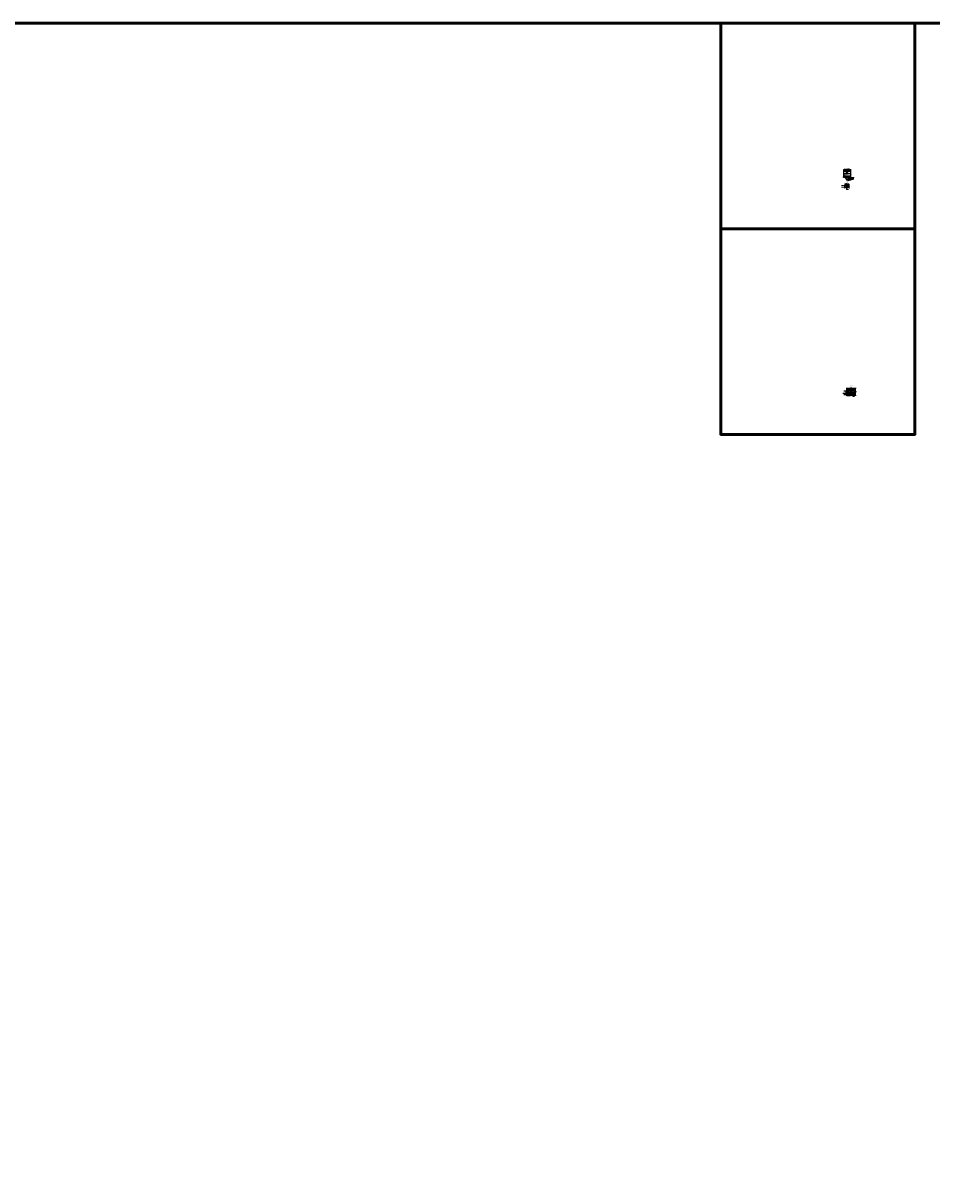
# Model space of a CAD drawing. Header units: millimetres. Extents: x -170541 to 538755, y -106344 to 863391.
# Tile 10 of 12: x 184107 to 279206, y 742174 to 863391. Entities that reach past the tile are written whole.
import ezdxf
from ezdxf import colors
from ezdxf.entities.mleader import LeaderData, LeaderLine
from ezdxf.math import Vec2, Vec3

# ---------------------------------------------------------------- set-up
doc = ezdxf.new("R2010")
doc.units = ezdxf.units.MM
for name, color, linetype, lineweight in [('0.25', 7, 'Continuous', 15), ('TG-!CC-Текст', 7, 'Continuous', 15), ('АР_Штрих_материалы', 253, 'Continuous', 9), ('СКС_КАБЕЛЬ_ГОФР', 5, 'Continuous', 30), ('Штрих', 7, 'Continuous', 9)]:
    doc.layers.add(name, color=color, linetype=linetype, lineweight=lineweight)
doc.layers.add('СС_ниша', color=7, linetype='Continuous')
doc.styles.add('Arial', font='arial.ttf', dxfattribs={"height": 250})
doc.styles.add('TG-!CC-25', font='isocpeui.ttf', dxfattribs={"height": 25})
doc.dimstyles.new('TG-!CC-25', dxfattribs={"dimtxt": 25, "dimasz": 10, "dimexe": 5, "dimexo": 5, "dimgap": 5, "dimtad": 1, "dimdec": 0, "dimzin": 0, "dimdsep": 46, "dimtxsty": 'TG-!CC-25', "dimblk": 'OBLIQUE', "dimcen": 0, "dimadec": 0, "dimazin": 0, "dimtfac": 1, "dimtdec": 0, "dimtofl": 0, "dimtmove": 1, "dimatfit": 3, "dimldrblk": 'OBLIQUE', "dimfxl": 1, "dimtolj": 1, "dimtzin": 0, "dimlwd": 18, "dimlwe": 18, "dimarcsym": 1})

# ---------------------------------------------------------------- blocks, each defined once
blk = doc.blocks.new('*U626')
for p, q in [((6.6, 0), (-13.9, 0)), ((27.7, 0), (9.9, 0))]:
    blk.add_line(p, q)
at = {"layer": '0.25', "lineweight": 25}
for p, q in [((6.6, 0), (7.5, 3.5)), ((7.5, 3.5), (8.3, 0)), ((9, -3.5), (8.3, 0)), ((9.9, 0), (9, -3.5))]:
    blk.add_line(p, q, dxfattribs=at)
blk = doc.blocks.new('*U629')
for p, q in [((8.3, 1.6), (8.3, 17.9)), ((8.3, -16.6), (8.3, -1.6))]:
    blk.add_line(p, q)
at = {"layer": '0.25', "lineweight": 25}
for p, q in [((4.8, -0.7), (8.3, 0)), ((8.3, 1.6), (11.7, 0.7)), ((11.7, 0.7), (8.3, 0)), ((8.3, -1.6), (4.8, -0.7))]:
    blk.add_line(p, q, dxfattribs=at)
blk = doc.blocks.new('*U630')
for p, q in [((6.6, 0), (-13.2, 0)), ((28.4, 0), (9.9, 0))]:
    blk.add_line(p, q)
at = {"layer": '0.25', "lineweight": 25}
for p, q in [((6.6, 0), (7.5, 3.5)), ((7.5, 3.5), (8.3, 0)), ((9, -3.5), (8.3, 0)), ((9.9, 0), (9, -3.5))]:
    blk.add_line(p, q, dxfattribs=at)
blk = doc.blocks.new('_Dot')
at = {"color": 0, "linetype": 'ByBlock', "lineweight": -2}
blk.add_line((-0.5, 0), (-1, 0), dxfattribs=at)
at = {"color": 0, "linetype": 'ByBlock', "const_width": 0.5}
blk.add_lwpolyline([(-0.25, 0, 1), (0.25, 0, 1)], format="xyb", close=True, dxfattribs=at)
blk = doc.blocks.new('*U628')
for points in [[(20, -21), (-20, -21), (-20, 0), (20, 0)], [(4, -32), (-4, -32), (-4, 300), (4, 300)]]:
    blk.add_lwpolyline(points, close=True)
blk = doc.blocks.new('_Oblique')
at = {"color": 0, "linetype": 'ByBlock', "lineweight": -2}
blk.add_line((-0.5, -0.5), (0.5, 0.5), dxfattribs=at)
blk = doc.blocks.new('*D646')
at = {"layer": 'Defpoints', "color": 0, "transparency": 16777216}
for p in [(270385, 846403), (270385, 846294), (270498, 846403)]:
    blk.add_point(p, dxfattribs=at)
at = {"layer": 'TG-!CC-Текст', "color": 0, "lineweight": 18, "transparency": 16777216}
for p, q in [((270390, 846403), (270503, 846403)), ((270390, 846294), (270503, 846294)), ((270498, 846294), (270498, 846403))]:
    blk.add_line(p, q, dxfattribs=at)
at = {"layer": 'TG-!CC-Текст', "color": 0, "lineweight": 18, "transparency": 16777216, "xscale": 10, "yscale": 10, "zscale": 10}
for p, rotation in [((270498, 846403), 90), ((270498, 846294), 270)]:
    blk.add_blockref('_Oblique', p, dxfattribs=dict(at, rotation=rotation))
at = {"layer": 'TG-!CC-Текст', "color": 0, "transparency": 16777216, "insert": (270481, 846348), "char_height": 250, "width": 100.9, "attachment_point": 5, "rotation": 90, "style": 'Arial'}
blk.add_mtext('\\A1;{\\H0.1x;100}', dxfattribs=at)
blk = doc.blocks.new('*D647')
at = {"layer": 'Defpoints', "color": 0, "transparency": 16777216}
for p in [(270260, 846182), (270385, 846181), (270385, 846112)]:
    blk.add_point(p, dxfattribs=at)
at = {"layer": 'TG-!CC-Текст', "color": 0, "lineweight": 18, "transparency": 16777216}
for p, q in [((270260, 846177), (270260, 846107)), ((270260, 846112), (270385, 846112)), ((270385, 846176), (270385, 846107))]:
    blk.add_line(p, q, dxfattribs=at)
at = {"layer": 'TG-!CC-Текст', "color": 0, "lineweight": 18, "transparency": 16777216, "xscale": 10, "yscale": 10, "zscale": 10, "rotation": 180}
blk.add_blockref('_Oblique', (270260, 846112), dxfattribs=at)
at = {"layer": 'TG-!CC-Текст', "color": 0, "lineweight": 18, "transparency": 16777216, "xscale": 10, "yscale": 10, "zscale": 10}
blk.add_blockref('_Oblique', (270385, 846112), dxfattribs=at)
at = {"layer": 'TG-!CC-Текст', "color": 0, "transparency": 16777216, "insert": (270312, 846130), "char_height": 250, "attachment_point": 5, "style": 'Arial'}
blk.add_mtext('\\A1;{\\H0.1x;\\C256;200 }', dxfattribs=at)

msp = doc.modelspace()

# ---------------------------------------------------------------- hatches: boundary and pattern name
at = {"layer": 'АР_Штрих_материалы', "linetype": 'Continuous', "lineweight": 15, "ltscale": 100, "true_color": 0x939598}
h = msp.add_hatch(dxfattribs=at)
h.set_pattern_fill('ANSI32', color=252, scale=2.5)
h.set_pattern_definition([(45, (263629.72, 845034.344), (-16.83798, 16.83798), []), (45, (263640.945, 845034.344), (-16.83798, 16.83798), [])])
h.paths.add_polyline_path([(270722.525, 847864.441), (270722.525, 847959.935), (269944.539, 847959.935), (269944.539, 847864.441)])
at = {"layer": 'СКС_КАБЕЛЬ_ГОФР', "lineweight": 9}
h = msp.add_hatch(color=256, dxfattribs=at)
h.dxf.hatch_style = 1
h.paths.add_polyline_path([(270632.829, 824615.603), (270632.829, 824610.603), (270653.48, 824610.603), (270653.48, 824615.603)])
h = msp.add_hatch(color=256, dxfattribs=at)
h.dxf.hatch_style = 1
h.paths.add_polyline_path([(270653.48, 824610.603), (270632.829, 824610.603), (270632.829, 824564.603), (270653.48, 824564.603)])
h.paths.add_polyline_path([(270857.639, 824564.603), (270882.829, 824564.603), (270882.829, 824610.603), (270857.639, 824610.603)])
h = msp.add_hatch(dxfattribs=at)
h.set_pattern_fill('ANSI37', color=256, scale=2)
h.set_pattern_definition([(45, (172888.227, 1162352.7075), (-4.49012806, 4.49012806), []), (135, (172888.227, 1162352.7075), (-4.49012806, -4.49012806), [])])
h.paths.add_polyline_path([(270857.639, 824564.603), (270857.639, 824615.603), (270653.48, 824615.603), (270653.48, 824564.603)])
h = msp.add_hatch(color=256, dxfattribs=at)
h.dxf.hatch_style = 1
h.paths.add_polyline_path([(270882.829, 824610.603), (270882.829, 824615.603), (270857.639, 824615.603), (270857.639, 824610.603)])
at = {"layer": 'СС_ниша', "ltscale": 0.11}
h = msp.add_hatch(dxfattribs=at)
h.set_pattern_fill('ANGLE', color=5, scale=0.5)
h.set_pattern_definition([(0, (163155.1967, 831908.0346), (0, 3.4925), [2.54, -0.9525]), (90, (163155.1967, 831908.0346), (-3.4925, 2e-16), [2.54, -0.9525])])
h.paths.add_polyline_path([(270385.163, 846293.526), (270260.163, 846293.526), (270260.163, 846260.462), (270385.163, 846260.462)])
at = {"layer": 'Штрих'}
h = msp.add_hatch(dxfattribs=at)
h.set_pattern_fill('FP_4', color=256, scale=0.5, style=0, pattern_type=2)
h.set_pattern_definition([(45, (270753.668, 887455.266), (-28.512313, 28.512313), []), (45, (270782.18, 887455.266), (-28.512313, 28.512313), [50.403, -10.0805, 1.6765, -8.404])])
h.paths.add_polyline_path([(270547.029, 846403.038), (270547.029, 846553.038), (270088.445, 846553.038), (270088.445, 846403.038)])
h = msp.add_hatch(dxfattribs=at)
h.set_pattern_fill('FP_1', color=256, scale=0.5, style=0, pattern_type=2)
h.set_pattern_definition([(45, (268963.55, 887265.406), (-42.76865, 42.76865), []), (45, (268992.06, 887265.406), (-42.76829, 42.76829), [])])
h.paths.add_polyline_path([(270260.163, 846281.038), (270385.163, 846281.038), (270385.163, 846403.038), (270260.163, 846403.038)])
h = msp.add_hatch(dxfattribs=at)
h.set_pattern_fill('FP_4', color=256, style=0, pattern_type=2)
h.set_pattern_definition([(45, (271619.84, 906964.06), (-57.02463, 57.02463), []), (45, (271676.864, 906964.06), (-57.02463, 57.02463), [100.806, -20.161, 3.353, -16.808])])
h.paths.add_polyline_path([(271206.562, 824859.603), (271206.562, 825159.603), (270289.394, 825159.603), (270289.394, 824859.603)])
h = msp.add_hatch(dxfattribs=at)
h.set_pattern_fill('FP_1', color=256, style=0, pattern_type=2)
h.set_pattern_definition([(45, (268039.6, 906584.34), (-85.5373, 85.5373), []), (45, (268096.63, 906584.34), (-85.53659, 85.53659), [])])
h.paths.add_polyline_path([(270632.829, 824615.603), (270882.829, 824615.603), (270882.829, 824859.603), (270632.829, 824859.603)])

# ---------------------------------------------------------------- linework, layer by layer
at = {"linetype": 'Continuous'}
for p, q in [((270365.116, 847801.029), (270398.899, 847829.563)), ((270398.899, 847829.563), (270422.649, 847829.563))]:
    msp.add_line(p, q, dxfattribs=at)
at = {"color": 0, "linetype": 'ByBlock', "lineweight": -2}
for p, q in [((270289.394, 824615.603), (270444.802, 824615.603)), ((270444.802, 824610.603), (270289.394, 824610.603)), ((270289.394, 824564.603), (270444.802, 824564.603)), ((271206.562, 824559.603), (270289.394, 824559.603)), ((270452.802, 824615.603), (271084.259, 824615.603)), ((271084.259, 824610.603), (270452.802, 824610.603)), ((270452.802, 824564.603), (271084.259, 824564.603)), ((271092.259, 824615.603), (271206.562, 824615.603)), ((271114.733, 824610.603), (271092.259, 824610.603)), ((271092.259, 824564.603), (271110.233, 824564.603)), ((271110.233, 824564.603), (271206.562, 824564.603)), ((271206.562, 824610.603), (271114.733, 824610.603))]:
    msp.add_line(p, q, dxfattribs=at)
at = {"color": 3, "lineweight": 50}
for points in [[(-170541.072, 863391.025), (538755.314, 863391.025), (538755.314, -106344.22), (-170541.072, -106344.22)], [(277432.487, 863391.025), (257109.241, 863391.025), (257109.241, 841860.945), (277432.487, 841860.945)], [(277432.487, 841860.945), (257109.241, 841860.945), (257109.241, 820330.865), (277432.487, 820330.865)]]:
    msp.add_lwpolyline(points, close=True, dxfattribs=at)
at = {"linetype": 'Continuous'}
for points in [[(269944.539, 848041.108), (269944.539, 847528.583), (269969.539, 847522.333), (269919.539, 847509.833), (269944.539, 847503.583), (269944.539, 847344.178)], [(270752.525, 848026.108), (270361.032, 848026.108), (270354.782, 848001.108), (270342.282, 848051.108), (270336.032, 848026.108), (269944.539, 848026.108)], [(269944.539, 847344.178), (270336.032, 847344.178), (270342.282, 847369.178), (270354.782, 847319.178), (270361.032, 847344.178), (270752.525, 847344.178)], [(270737.525, 847344.178), (270737.525, 847503.583), (270712.525, 847509.833), (270762.525, 847522.333), (270737.525, 847528.583), (270737.525, 848041.108)]]:
    msp.add_lwpolyline(points, dxfattribs=at)
for points in [[(269944.539, 847959.935), (270722.525, 847959.935)], [(270722.525, 847864.441), (269944.539, 847864.441)], [(269944.539, 847646.689), (270722.525, 847646.689)], [(270722.525, 847630.333), (269944.539, 847630.333)], [(270030.685, 847344.178), (270030.685, 847401.066), (270637.167, 847401.066), (270637.167, 847344.178)], [(270248.677, 846182.015), (270248.677, 846182.015)], [(270609.859, 824417.557), (270609.859, 824417.557)], [(270653.48, 824615.603), (270653.48, 824564.603)], [(270857.639, 824615.603), (270857.639, 824564.603)]]:
    msp.add_lwpolyline(points)
msp.add_lwpolyline([(270287.033, 847730.431, -1), (270287.033, 847801.393), (270360.045, 847801.393, -1), (270360.045, 847730.431)], format="xyb", close=True, dxfattribs=at)
at = {"color": 5}
msp.add_lwpolyline([(270260.163, 846288.462), (270385.163, 846288.462), (270385.163, 846262.962), (270260.163, 846262.962)], close=True, dxfattribs=at)
at = {"color": 0, "linetype": 'ByBlock', "lineweight": -2}
msp.add_lwpolyline([(270289.394, 824610.603), (270444.802, 824610.603), (270444.802, 824564.603), (270289.394, 824564.603)], close=True, dxfattribs=at)
msp.add_lwpolyline([(270632.829, 824615.603), (270882.829, 824615.603), (270882.829, 824564.603), (270632.829, 824564.603)], close=True)
for centre, radius in [((270275.128, 847766.179), 11.688), ((270300.841, 847766.179), 12.879), ((270300.841, 847766.179), 11.688), ((270326.555, 847766.179), 12.879), ((270326.555, 847766.179), 11.688), ((270352.268, 847766.179), 12.879), ((270352.268, 847766.179), 11.688), ((270153.423, 847215.08), 45.078), ((270153.423, 847215.08), 40.906), ((270243.419, 847215.08), 45.078), ((270243.419, 847215.08), 40.906), ((270333.415, 847215.08), 45.078), ((270333.415, 847215.08), 40.906), ((270423.411, 847215.08), 45.078), ((270423.411, 847215.08), 40.906)]:
    msp.add_circle(centre, radius)
at = {"linetype": 'Continuous'}
msp.add_circle((269975.859, 847257.922), 30, dxfattribs=at)
at = {"layer": '0.25'}
for points in [[(270088.445, 846403.038), (270547.029, 846403.038)], [(270385.163, 846281.038), (270385.163, 846403.038), (270260.163, 846403.038), (270260.163, 846281.038)], [(270260.163, 846266.478), (270260.163, 846182.015)], [(270385.163, 846182.015), (270385.163, 846263.978)], [(270289.394, 824859.603), (271206.562, 824859.603)], [(270882.829, 824615.603), (270882.829, 824859.603), (270632.829, 824859.603), (270632.829, 824615.603)], [(270632.829, 824559.603), (270632.829, 824417.557)], [(270882.829, 824417.557), (270882.829, 824559.603)]]:
    msp.add_lwpolyline(points, dxfattribs=at)
at = {"layer": 'СС_ниша'}
msp.add_lwpolyline([(270260.163, 846293.526), (270385.163, 846293.526), (270385.163, 846260.462), (270260.163, 846260.462)], close=True, dxfattribs=at)
at = {"layer": 'СС_ниша', "color": 116, "true_color": 0x136734}
for points in [[(270289.394, 824517.295), (270632.829, 824517.295), (270632.829, 824688.821), (270289.394, 824688.821)], [(270420.082, 824688.821), (270475.334, 824688.821), (270475.334, 824859.603), (270420.082, 824859.603)], [(270882.829, 824517.295), (271226.265, 824517.295), (271226.265, 824688.821), (270882.829, 824688.821)], [(271060.632, 824688.821), (271115.885, 824688.821), (271115.885, 824859.603), (271060.632, 824859.603)]]:
    msp.add_lwpolyline(points, close=True, dxfattribs=at)
at = {"layer": 'Штрих', "linetype": 'Continuous'}
for p, q in [((270260.163, 846230.933), (270296.119, 846263.978)), ((270260.163, 846202.769), (270322.663, 846263.978)), ((270296.782, 846182.015), (270315.981, 846201.214)), ((270325.445, 846210.678), (270375.252, 846263.978)), ((270330.305, 846187.375), (270384.768, 846241.838)), ((270382.319, 846182.015), (270385.163, 846184.858)), ((270632.829, 824515.393), (270677.04, 824559.603)), ((270632.829, 824459.065), (270733.367, 824559.603)), ((270706.068, 824417.557), (270744.466, 824455.956)), ((270763.394, 824474.883), (270848.114, 824559.603)), ((270773.115, 824428.278), (270882.041, 824537.204)), ((270877.143, 824417.557), (270882.829, 824423.244))]:
    msp.add_line(p, q, dxfattribs=at)

# ---------------------------------------------------------------- block references
at = {"color": 7}
for p in [(270448.802, 824559.603), (271088.259, 824559.603)]:
    msp.add_blockref('*U628', p, dxfattribs=at)
at = {"layer": '0.25'}
for name, p, xscale, yscale, zscale in [('*U629', (269985.096, 846295.386), 12.5, 12.5, 12.5), ('*U626', (270236.438, 846489.615), 12.5, 12.5, 12.5), ('*U630', (270228.075, 846182.015), 12.5, 12.5, 12.5), ('*U629', (270443.681, 846295.386), 12.5, 12.5, 12.5), ('*U629', (270082.696, 824771.145), 25, 25, 25), ('*U626', (270585.381, 825159.603), 25, 25, 25), ('*U630', (270568.654, 824417.557), 25, 25, 25), ('*U629', (270999.865, 824771.145), 25, 25, 25)]:
    msp.add_blockref(name, p, dxfattribs=dict(at, xscale=xscale, yscale=yscale, zscale=zscale))

# ---------------------------------------------------------------- texts
at = {"linetype": 'Continuous', "char_height": 17.5, "width": 11.24242, "attachment_point": 1, "style": 'Arial'}
for insert in [(270408.149, 847851.563), (269973.234, 847266.672)]:
    msp.add_mtext('\\fGOST Common|b0|i0|c0|p34;\\W1.0000000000;\\T1.0000000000;\\o\\l1', dxfattribs=dict(at, insert=insert))
at = {"layer": '0.25', "insert": (270410.994, 825427.307), "char_height": 25, "width": 727.42096, "attachment_point": 1, "style": 'Arial'}
msp.add_mtext('\\pxqc;Проходка сквозь стены \\PМ 1:10', dxfattribs=at)
at = {"layer": 'TG-!CC-Текст', "char_height": 25, "attachment_point": 1, "style": 'Arial'}
for s, width, gutter_width, insert in [('\\pxqc;Узел ввода в квартиру\\Pсо стороны межквартирного коридора', 1601.5783, 125, (269515.979, 848221.534)), ('\\pxqc;Огнезащитная проходка через стену', 363.71048, 62.5, (270129.804, 846686.578))]:
    msp.add_mtext_dynamic_manual_height_columns(s, width=width, gutter_width=gutter_width, heights=[0], dxfattribs=dict(at, insert=insert))

# ---------------------------------------------------------------- dimensions: what is measured, and where the dimension line sits
at = {"layer": 'TG-!CC-Текст'}
dim = msp.add_linear_dim(base=(270385.18, 846112.44), p1=(270260.163, 846182.015), p2=(270385.18, 846181.346), text='{\\H0.1x;\\C256;200 }', dimstyle='TG-!CC-25', override={"dimtxsty": 'Arial'}, dxfattribs=at)
dim.commit()
dim.dimension.update_dxf_attribs({"geometry": '*D647', "text_midpoint": (270311.931, 846112.44), "dimtype": 160})
dim = msp.add_linear_dim(base=(270498.451, 846403.038), p1=(270385.163, 846293.526), p2=(270385.18, 846403.038), angle=270, text='{\\H0.1x;100}', dimstyle='TG-!CC-25', override={"dimtxsty": 'Arial'}, dxfattribs=at)
dim.commit()
dim.dimension.update_dxf_attribs({"geometry": '*D646', "text_midpoint": (270480.686, 846348.282)})

# ---------------------------------------------------------------- leaders
at = {"layer": '0.25'}
ml = msp.add_multileader_mtext('Standard', dxfattribs=at)
ml.set_content('{\\C0;Огнезащита\\P кабельного лотка}', color=256, style='Arial')
ml.set_leader_properties()
ml.set_arrow_properties(name='DOT')
ml.build(insert=Vec2(0, 0))
ml.multileader.update_dxf_attribs({"text_left_attachment_type": 6, "text_right_attachment_type": 6, "dogleg_length": 0.1, "arrow_head_size": 5, "scale": 10})
ctx = ml.context
ctx.base_point, ctx.scale, ctx.char_height, ctx.arrow_head_size, ctx.landing_gap_size, ctx.plane_origin = Vec3(269898.036, 824610.372), 10, 25, 5, 10, Vec3(271535.013, 825725.525)
ctx.left_attachment, ctx.right_attachment, ctx.text_align_type = 6, 6, 2
notes = []
notes.append((ctx, [(0, (1, 1, 0), (270211.038, 824610.372), (-1, 0), 1, [(1, [(270313.45, 824686.269), (270420.082, 824737.217)], 0, [])])]))
ctx.mtext.insert, ctx.mtext.alignment, ctx.mtext.flow_direction = Vec3(270200.038, 824640.372), 3, 5
ml = msp.add_multileader_mtext('Standard', dxfattribs=at)
ml.set_content('{\\C0;Перекрытие}', color=256, style='Arial')
ml.set_leader_properties()
ml.set_arrow_properties(name='DOT')
ml.build(insert=Vec2(0, 0))
ml.multileader.update_dxf_attribs({"text_left_attachment_type": 6, "text_right_attachment_type": 6, "dogleg_length": 0.1, "arrow_head_size": 5, "scale": 10})
ctx = ml.context
ctx.base_point, ctx.scale, ctx.char_height, ctx.arrow_head_size, ctx.landing_gap_size, ctx.plane_origin = Vec3(269995.03, 824850.791), 10, 25, 5, 10, Vec3(271613.231, 826005.725)
ctx.left_attachment, ctx.right_attachment, ctx.text_align_type = 6, 6, 2
notes.append((ctx, [(0, (1, 1, 0), (270209.959, 824850.791), (-1, 0), 1, [(0, [(270433.786, 824959.22)], 0, [])])]))
ctx.mtext.insert, ctx.mtext.alignment, ctx.mtext.flow_direction = Vec3(270198.959, 824882.732), 3, 5
ml = msp.add_multileader_mtext('Standard', dxfattribs=at)
ml.set_content('{\\C0;Лоток\\Pкабельный}', color=256, style='Arial')
ml.set_leader_properties()
ml.set_arrow_properties(name='DOT')
ml.build(insert=Vec2(0, 0))
ml.multileader.update_dxf_attribs({"text_left_attachment_type": 6, "text_right_attachment_type": 6, "dogleg_length": 0.1, "arrow_head_size": 5, "scale": 10})
ctx = ml.context
ctx.base_point, ctx.scale, ctx.char_height, ctx.arrow_head_size, ctx.landing_gap_size, ctx.plane_origin = Vec3(270018.039, 824473.079), 10, 25, 5, 10, Vec3(271535.013, 825635.224)
ctx.left_attachment, ctx.right_attachment, ctx.text_align_type = 6, 6, 2
notes.append((ctx, [(0, (1, 1, 0), (270211.038, 824473.079), (-1, 0), 1, [(0, [(270313.45, 824595.968)], 0, [])])]))
ctx.mtext.insert, ctx.mtext.alignment, ctx.mtext.flow_direction = Vec3(270200.038, 824503.079), 3, 5
ml = msp.add_multileader_mtext('Standard', dxfattribs=at)
ml.set_content('{\\C0;Пена огнезащитная}', color=256, style='Arial')
ml.set_leader_properties()
ml.set_arrow_properties(name='DOT')
ml.build(insert=Vec2(0, 0))
ml.multileader.update_dxf_attribs({"text_left_attachment_type": 6, "text_right_attachment_type": 6, "dogleg_length": 0.1, "arrow_head_size": 5, "scale": 10})
ctx = ml.context
ctx.base_point, ctx.scale, ctx.char_height, ctx.arrow_head_size, ctx.landing_gap_size, ctx.plane_origin = Vec3(270327.127, 824361.645), 10, 25, 5, 10, Vec3(271816.128, 825322.096)
ctx.left_attachment, ctx.right_attachment, ctx.text_align_type = 6, 6, 2
notes.append((ctx, [(0, (1, 1, 0), (270664.157, 824361.645), (-1, 0), 1, [(0, [(270738.24, 824591.735)], 0, [])])]))
ctx.mtext.insert, ctx.mtext.alignment, ctx.mtext.flow_direction = Vec3(270653.157, 824391.778), 3, 5
ml = msp.add_multileader_mtext('Standard', dxfattribs=at)
ml.set_content('{\\C0;Стена}', color=256, style='Arial')
ml.set_leader_properties()
ml.set_arrow_properties(name='DOT')
ml.build(insert=Vec2(0, 0))
ml.multileader.update_dxf_attribs({"text_left_attachment_type": 6, "text_right_attachment_type": 6, "dogleg_length": 0.1, "arrow_head_size": 0.5})
ctx = ml.context
ctx.base_point, ctx.char_height, ctx.arrow_head_size, ctx.landing_gap_size, ctx.plane_origin = Vec3(270993.891, 824328.711), 25, 0.5, 1, Vec3(272945.487, 825539.875)
ctx.left_attachment, ctx.right_attachment, ctx.text_align_type = 6, 6, 2
notes.append((ctx, [(1, (1, 1, 0), (270993.791, 824328.711), (1, 0), 0.1, [(0, [(270844.542, 824450.116)], 0, [])])]))
ctx.mtext.insert, ctx.mtext.alignment, ctx.mtext.flow_direction = Vec3(271091.02, 824358.711), 3, 5
at = {"layer": 'TG-!CC-Текст'}
ml = msp.add_multileader_mtext('Standard', dxfattribs=at)
ml.set_content('Подвесной потолок', color=256, style='Arial')
ml.set_leader_properties(linetype='Continuous', lineweight=9)
ml.build(insert=Vec2(0, 0))
ml.multileader.update_dxf_attribs({"text_left_attachment_type": 6, "text_right_attachment_type": 6, "dogleg_length": 0.18})
ctx = ml.context
ctx.base_point, ctx.char_height, ctx.landing_gap_size, ctx.plane_origin = Vec3(270032.661, 847570.177), 25, 10, Vec3(270032.481, 847630.333)
ctx.left_attachment, ctx.right_attachment = 6, 6
notes.append((ctx, [(1, (1, 1, 0), (270032.481, 847570.177), (1, 0), 0.18, [(0, [(270032.481, 847630.333)], 0, [])])]))
ctx.mtext.insert, ctx.mtext.flow_direction = Vec3(270042.661, 847600.31), 5
ml = msp.add_multileader_mtext('Standard', dxfattribs=at)
ml.set_content('Дверной проем (вход в квартиру)', color=256, style='Arial')
ml.set_leader_properties(linetype='Continuous', lineweight=9)
ml.build(insert=Vec2(0, 0))
ml.multileader.update_dxf_attribs({"text_left_attachment_type": 6, "text_right_attachment_type": 6, "dogleg_length": 0.18})
ctx = ml.context
ctx.base_point, ctx.char_height, ctx.landing_gap_size, ctx.plane_origin = Vec3(270062.825, 847455.193), 25, 10, Vec3(269816.919, 847515.349)
ctx.left_attachment, ctx.right_attachment = 6, 6
notes.append((ctx, [(1, (1, 1, 0), (270062.645, 847455.193), (1, 0), 0.18, [(0, [(270064.419, 847401.066)], 0, [])])]))
ctx.mtext.insert, ctx.mtext.width, ctx.mtext.flow_direction = Vec3(270072.825, 847487.543), 1.47963, 5
ml = msp.add_multileader_mtext('Standard', dxfattribs=at)
ml.set_content('Плита\\Pперекрытия', color=256, style='Arial')
ml.set_leader_properties(linetype='Continuous', lineweight=9)
ml.set_arrow_properties(name='DOT')
ml.build(insert=Vec2(0, 0))
ml.multileader.update_dxf_attribs({"text_left_attachment_type": 6, "text_right_attachment_type": 6, "dogleg_length": 0.18})
ctx = ml.context
ctx.base_point, ctx.char_height, ctx.landing_gap_size, ctx.plane_origin = Vec3(270423.428, 848090.12), 25, 10, Vec3(270476.327, 848468.434)
ctx.left_attachment, ctx.right_attachment = 6, 6
notes.append((ctx, [(1, (1, 1, 0), (270423.248, 848090.12), (1, 0), 0.18, [(1, [(270421.538, 847939.531)], 0, [])])]))
ctx.mtext.insert, ctx.mtext.flow_direction = Vec3(270433.428, 848122.061), 5
ml = msp.add_multileader_mtext('Standard', dxfattribs=at)
ml.set_content('{\\C0;Перекрытие}', color=256, style='Arial')
ml.set_leader_properties(linetype='Continuous', lineweight=9)
ml.set_arrow_properties(name='DOT')
ml.build(insert=Vec2(0, 0))
ml.multileader.update_dxf_attribs({"text_left_attachment_type": 6, "text_right_attachment_type": 6, "dogleg_length": 0.18})
ctx = ml.context
ctx.base_point, ctx.char_height, ctx.landing_gap_size, ctx.plane_origin = Vec3(269741.679, 846398.632), 25, 10, Vec3(270750.364, 846976.099)
ctx.left_attachment, ctx.right_attachment = 6, 6
notes.append((ctx, [(0, (1, 1, 0), (269955.788, 846398.632), (-1, 0), 0.18, [(0, [(270160.641, 846452.846)], 0, [])])]))
ctx.mtext.insert, ctx.mtext.flow_direction = Vec3(269765.608, 846430.573), 5
ml = msp.add_multileader_mtext('Standard', dxfattribs=at)
ml.set_content('{\\C0;Огнезащитная\\P пена}', color=256, style='Arial')
ml.set_leader_properties(linetype='Continuous', lineweight=9)
ml.set_arrow_properties(name='DOT')
ml.build(insert=Vec2(0, 0))
ml.multileader.update_dxf_attribs({"text_left_attachment_type": 6, "text_right_attachment_type": 6, "dogleg_length": 0.18})
ctx = ml.context
ctx.base_point, ctx.char_height, ctx.landing_gap_size, ctx.plane_origin = Vec3(269762.825, 846221.26), 25, 10, Vec3(271416.491, 846828.52)
ctx.left_attachment, ctx.right_attachment = 6, 6
notes.append((ctx, [(0, (1, 1, 0), (270014.877, 846221.26), (-1, 0), 0.18, [(0, [(270260.163, 846280.511)], 0, [])])]))
ctx.mtext.insert, ctx.mtext.flow_direction = Vec3(269780.947, 846251.26), 5
ml = msp.add_multileader_mtext('Standard', dxfattribs=at)
ml.set_content('Труба ВГП ∅ 20 мм, Дн=26,8мм для кабельной проводки системы радиофикации', color=256, style='Arial')
ml.set_leader_properties(linetype='Continuous', lineweight=9)
ml.build(insert=Vec2(0, 0))
ml.multileader.update_dxf_attribs({"text_left_attachment_type": 6, "text_right_attachment_type": 6, "dogleg_length": 0.18})
ctx = ml.context
ctx.base_point, ctx.char_height, ctx.landing_gap_size, ctx.plane_origin = Vec3(270273.337, 846952.992), 25, 10, Vec3(270024.858, 847131.364)
ctx.left_attachment, ctx.right_attachment = 6, 6
notes.append((ctx, [(1, (1, 1, 0), (270273.157, 846952.992), (1, 0), 0.18, [(0, [(270153.423, 847170.002)], 0, [])])]))
ctx.mtext.insert, ctx.mtext.width, ctx.mtext.flow_direction = Vec3(270283.337, 846984.933), 486.96321, 5
ml = msp.add_multileader_mtext('Standard', dxfattribs=at)
ml.set_content('Труба ВГП ∅ 20, Дн=26,8мм\\P для кабельной проводки {\\C0;СКС/домофонии}', color=256, style='Arial')
ml.set_leader_properties(linetype='Continuous', lineweight=9)
ml.build(insert=Vec2(0, 0))
ml.multileader.update_dxf_attribs({"text_left_attachment_type": 6, "text_right_attachment_type": 6, "dogleg_length": 0.18})
ctx = ml.context
ctx.base_point, ctx.char_height, ctx.landing_gap_size, ctx.plane_origin = Vec3(270286.017, 847034.414), 25, 10, Vec3(270281.989, 847131.364)
ctx.left_attachment, ctx.right_attachment = 6, 6
notes.append((ctx, [(1, (1, 1, 0), (270281.989, 847034.414), (1, 0), 4.028, [(0, [(270243.419, 847170.002)], 0, [])])]))
ctx.mtext.insert, ctx.mtext.width, ctx.mtext.defined_height, ctx.mtext.flow_direction = Vec3(270296.017, 847066.355), 803.13075, 503.505, 5
ml = msp.add_multileader_mtext('Standard', dxfattribs=at)
ml.set_content('h = 2545мм', color=256, style='Arial')
ml.set_leader_properties(linetype='Continuous', lineweight=9)
ml.build(insert=Vec2(0, 0))
ml.multileader.update_dxf_attribs({"text_left_attachment_type": 6, "text_right_attachment_type": 6, "dogleg_length": 0.18})
ctx = ml.context
ctx.base_point, ctx.char_height, ctx.landing_gap_size, ctx.plane_origin = Vec3(270282.871, 845960.301), 25, 10, Vec3(270279.772, 846260.462)
ctx.left_attachment, ctx.right_attachment = 6, 6
notes.append((ctx, [(0, (1, 1, 0), (270279.772, 845960.301), (1, 0), 3.1, [(0, [(270279.772, 846260.462)], 0, [])])]))
ctx.mtext.insert, ctx.mtext.width, ctx.mtext.defined_height, ctx.mtext.flow_direction = Vec3(270292.871, 845990.301), 775.48626, 537.046, 5
ml = msp.add_multileader_mtext('Standard', dxfattribs=at)
ml.set_content('Труба ВГП ∅ 20 мм, Дн=26,8мм \\Pдля кабельной проводки АПС/СОУЭ', color=256, style='Arial')
ml.set_leader_properties(linetype='Continuous', lineweight=9)
ml.build(insert=Vec2(0, 0))
ml.multileader.update_dxf_attribs({"text_left_attachment_type": 6, "text_right_attachment_type": 6, "dogleg_length": 0.18})
ctx = ml.context
ctx.base_point, ctx.char_height, ctx.landing_gap_size, ctx.plane_origin = Vec3(270413.654, 847111.711), 25, 10, Vec3(270410.554, 847131.364)
ctx.left_attachment, ctx.right_attachment = 6, 6
notes.append((ctx, [(0, (1, 1, 0), (270410.554, 847111.711), (1, 0), 3.1, [(0, [(270333.415, 847170.002)], 0, [])])]))
ctx.mtext.insert, ctx.mtext.width, ctx.mtext.defined_height, ctx.mtext.flow_direction = Vec3(270423.654, 847143.651), 775.48626, 537.046, 5
ml = msp.add_multileader_mtext('Standard', dxfattribs=at)
ml.set_content('{\\C0;Стена}', color=256, style='Arial')
ml.set_leader_properties(linetype='Continuous', lineweight=9)
ml.set_arrow_properties(name='DOT')
ml.build(insert=Vec2(0, 0))
ml.multileader.update_dxf_attribs({"text_left_attachment_type": 6, "text_right_attachment_type": 6, "dogleg_length": 0.18})
ctx = ml.context
ctx.base_point, ctx.char_height, ctx.landing_gap_size, ctx.plane_origin = Vec3(270440.823, 846225.74), 25, 10, Vec3(271416.491, 846743.174)
ctx.left_attachment, ctx.right_attachment = 6, 6
notes.append((ctx, [(1, (1, 1, 0), (270440.643, 846225.74), (1, 0), 0.18, [(0, [(270366.019, 846198.295)], 0, [])])]))
ctx.mtext.insert, ctx.mtext.flow_direction = Vec3(270450.823, 846255.74), 5
ml = msp.add_multileader_mtext('Standard', dxfattribs=at)
ml.set_content('Труба ВГП ∅ 20 мм, Дн=26,8мм \\Pдля кабельной проводки АПС', color=256, style='Arial')
ml.set_leader_properties(linetype='Continuous', lineweight=9)
ml.build(insert=Vec2(0, 0))
ml.multileader.update_dxf_attribs({"text_left_attachment_type": 6, "text_right_attachment_type": 6, "dogleg_length": 0.18})
ctx = ml.context
ctx.base_point, ctx.char_height, ctx.landing_gap_size, ctx.plane_origin = Vec3(270550.187, 847216.059), 25, 10, Vec3(270500.55, 847131.364)
ctx.left_attachment, ctx.right_attachment = 6, 6
notes.append((ctx, [(0, (1, 1, 0), (270547.087, 847216.059), (1, 0), 3.1, [(0, [(270468.489, 847215.08)], 0, [])])]))
ctx.mtext.insert, ctx.mtext.width, ctx.mtext.defined_height, ctx.mtext.flow_direction = Vec3(270560.187, 847248), 775.48626, 537.046, 5
for ctx, leaders in notes:
    for number, flags, end, landing, length, lines in leaders:
        leader = LeaderData()
        leader.index, (leader.has_last_leader_line, leader.has_dogleg_vector, leader.attachment_direction) = number, flags
        leader.last_leader_point, leader.dogleg_vector, leader.dogleg_length = Vec3(end), Vec3(landing), length
        for number, points, colour, breaks in lines:
            line = LeaderLine()
            line.index, line.vertices, line.color, line.breaks = number, Vec3.list(points), colors.encode_raw_color(colour), breaks
            leader.lines.append(line)
        ctx.leaders.append(leader)

doc.saveas('drawing.dxf')
